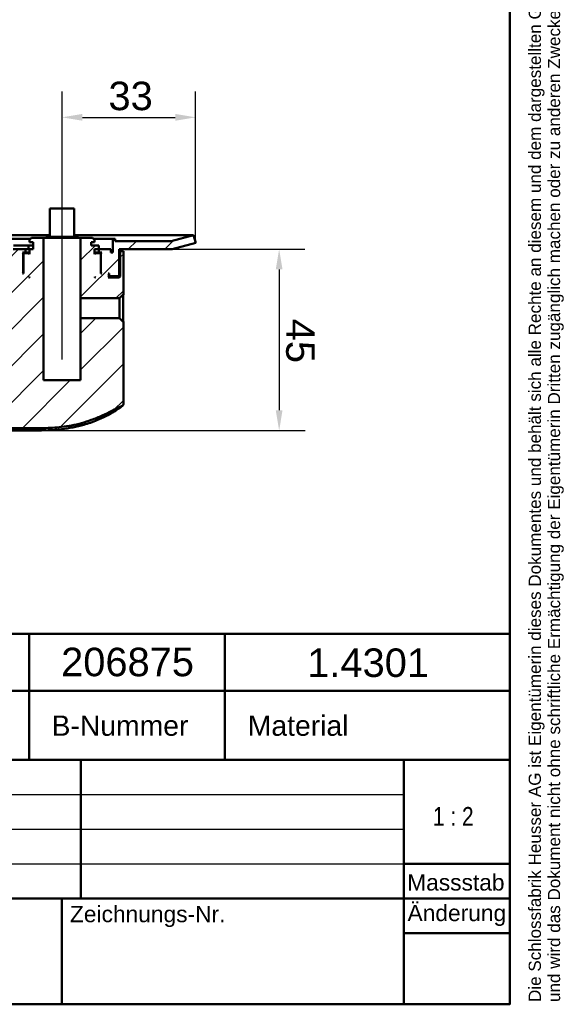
# Model space of a CAD drawing. Header units: millimetres. Extents: x 20 to 833, y 20 to 574.
# Tile 18 of 23: x 700 to 833, y 20 to 262. Entities that reach past the tile are written whole.
import ezdxf
from ezdxf.enums import TextEntityAlignment as Align

# ---------------------------------------------------------------- set-up
doc = ezdxf.new("R2010")
doc.units = ezdxf.units.MM
doc.header["$LTSCALE"] = 2
for name, color, linetype, lineweight in [('Bemaßungen(DIN)', 7, 'Continuous', 25), ('Mittellinie(DIN)', 7, 'Continuous', 25), ('Sichtbare Kanten(DIN)', 7, 'Continuous', 50), ('Skizziergeometrie(DIN)', 7, 'Continuous', 50), ('Skizzierlinie(DIN)', 7, 'Continuous', 25), ('Symbole(DIN)', 7, 'Continuous', 25)]:
    doc.layers.add(name, color=color, linetype=linetype, lineweight=lineweight)
doc.layers.add('Schraffur', color=179, linetype='Continuous', lineweight=9, true_color=0x1e1e47)
doc.styles.add('Aktuell-DIN', font='arial.ttf')
doc.styles.add('STANDARD-DIN~0', font='arial.ttf')
doc.styles.add('Textstil10', font='arial.ttf')
doc.styles.add('Textstil41', font='arial.ttf', dxfattribs={"width": 0.8})
doc.styles.add('Textstil83', font='arial.ttf', dxfattribs={"width": 0.8})
doc.dimstyles.new('CAD-LAN', dxfattribs={"dimscale": 2, "dimtxt": 3.5, "dimasz": 2.5, "dimexe": 3.175, "dimexo": 0, "dimgap": 0.8, "dimtad": 1, "dimrnd": 1e-08, "dimtxsty": 'STANDARD-DIN~0', "dimcen": 0.09, "dimdle": 10, "dimclrd": 250, "dimclre": 250, "dimclrt": 250, "dimadec": 0, "dimazin": 2, "dimtfac": 1, "dimtmove": 0, "dimatfit": 3, "dimfxl": 1, "dimtolj": 1, "dimtzin": 0, "dimlwd": 25, "dimlwe": 25, "dimarcsym": 0})

# ---------------------------------------------------------------- blocks, each defined once
blk = doc.blocks.new('Ränder Standardrahmen')
at = {"layer": 'Skizziergeometrie(DIN)', "flags": 128}
blk.add_lwpolyline([(10, 10), (10, 287), (410, 287), (410, 10), (10, 10)], dxfattribs=at)
blk = doc.blocks.new('Schriftfelder Heusser')
at = {"layer": 'Skizziergeometrie(DIN)'}
for p, q in [((101, 236.92), (291, 236.92)), ((232, 229.92), (232, 236.92)), ((256, 229.92), (256, 236.92)), ((291, 236.92), (291, 229.92)), ((101, 229.92), (291, 229.92)), ((232, 229.92), (232, 221.42)), ((256, 229.92), (256, 221.42)), ((291, 229.92), (291, 191.42)), ((101, 221.42), (291, 221.42)), ((238.35, 221.42), (238.35, 204.42)), ((278, 221.42), (278, 191.42)), ((278, 208.67), (291, 208.67)), ((101, 204.42), (291, 204.42)), ((236, 204.42), (236, 191.42)), ((278, 200.17), (291, 200.17)), ((291, 191.42), (101, 191.42))]:
    blk.add_line(p, q, dxfattribs=at)
at = {"layer": 'Skizzierlinie(DIN)'}
for p, q in [((162.35, 217.17), (278, 217.17)), ((162.35, 212.92), (278, 212.92)), ((162.35, 208.67), (278, 208.67))]:
    blk.add_line(p, q, dxfattribs=at)
at = {"layer": 'Symbole(DIN)', "color": 7, "insert": (293.33, 191.7), "char_height": 1.5, "width": 182.3003, "attachment_point": 1, "rotation": 90, "line_spacing_factor": 0.944221, "style": 'Aktuell-DIN'}
blk.add_mtext('\\fArial|b0|i0;\\H1.5000;Die Schlossfabrik Heusser AG ist Eigentümerin dieses Dokumentes und behält sich alle Rechte an diesem und dem dargestellten Gegenstand vor. Der Empfänger anerkennt diese Rechte\\Pund wird das Dokument nicht ohne schriftliche Ermächtigung der Eigentümerin Dritten zugänglich machen oder zu anderen Zwecken verwenden, zu dem es ihm übergeben worden ist.\\P ', dxfattribs=at)
at = {"layer": 'Symbole(DIN)', "color": 179, "true_color": 0x262659, "style": 'Aktuell-DIN'}
for s, insert, char_height, attachment_point in [('Material', (265.02, 225.62), 2.489, 5), ('B-Nummer', (234.74, 225.62), 2.489, 4), ('\\fArial|b0|i0;\\H2.0000;Massstab', (284.39, 206.37), 2, 5), ('\\fArial|b0|i0;Zeichnungs-Nr.', (237, 203.5), 2, 1)]:
    blk.add_mtext(s, dxfattribs=dict(at, insert=insert, char_height=char_height, attachment_point=attachment_point))
at = {"layer": 'Symbole(DIN)', "color": 179, "true_color": 0x262659, "insert": (284.51, 202.33), "char_height": 2, "width": 12.1143, "attachment_point": 5, "style": 'Aktuell-DIN'}
blk.add_mtext('\\fArial|b0|i0;Änderung', dxfattribs=at)
at = {"layer": 'Symbole(DIN)', "color": 179, "true_color": 0x262659, "style": 'Textstil10'}
blk.add_attdef('ERSTELLUNGSDATUM_001', (217.04, 218.29), '', height=2, dxfattribs=at)
at = {"layer": 'Symbole(DIN)', "color": 179, "true_color": 0x262659}
for tag, height, style, p in [('AUTOR', 2.49, 'Aktuell-DIN', (240.03, 219.26)), ('KONTROLLDATUM', 2, 'Textstil10', (217.42, 215.04)), ('KONTROLLIERT_VON', 2, 'Textstil10', (239.98, 215.05))]:
    blk.add_attdef(tag, text='', height=height, dxfattribs=dict(at, style=style)).set_placement(p, align=Align.MIDDLE_LEFT)
at = {"layer": 'Symbole(DIN)', "color": 7, "style": 'Textstil83', "width": 0.8}
blk.add_attdef('Anfänglicher_Ansichtsmaßstab_001', (281.57, 213.34), '', height=2.3, dxfattribs=at)
at = {"layer": 'Symbole(DIN)', "color": 179, "true_color": 0x262659, "style": 'Textstil10'}
blk.add_attdef('PROJEKT', text='', height=2, dxfattribs=at).set_placement((217.77, 209.72), align=Align.BOTTOM_LEFT)
at = {"layer": 'Symbole(DIN)', "color": 7, "style": 'Textstil41', "width": 0.8}
blk.add_attdef('STATUS', text='', height=5, dxfattribs=at).set_placement((284.53, 195.86), align=Align.MIDDLE_CENTER)
blk = doc.blocks.new('*D20')
at = {"layer": 'Bemaßungen(DIN)', "color": 250, "linetype": 'Continuous', "lineweight": 25, "true_color": 0x3f3f3f, "transparency": 16777216}
for p, q in [((737.07, 205.47), (769.72, 205.48)), ((763.38, 200.48), (763.38, 165.92)), ((700.92, 160.92), (769.73, 160.92))]:
    blk.add_line(p, q, dxfattribs=at)
at = {"layer": 'Bemaßungen(DIN)', "color": 250, "linetype": 'Continuous', "true_color": 0x3f3f3f, "transparency": 16777216}
for points in [[(764.21, 200.48), (762.54, 200.48), (763.37, 205.48)], [(764.21, 165.92), (762.54, 165.92), (763.38, 160.92)]]:
    blk.add_solid(points, dxfattribs=at)
at = {"layer": 'Defpoints', "color": 0, "linetype": 'Continuous', "transparency": 16777216}
for p in [(737.07, 205.47), (700.92, 160.92), (763.38, 160.92)]:
    blk.add_point(p, dxfattribs=at)
at = {"layer": 'Bemaßungen(DIN)', "color": 250, "linetype": 'Continuous', "lineweight": 25, "true_color": 0x3f3f3f, "transparency": 16777216, "insert": (772.1, 188.38), "char_height": 7, "attachment_point": 1, "rotation": 270.0039, "style": 'STANDARD-DIN~0'}
blk.add_mtext('\\A1;45', dxfattribs=at)
blk = doc.blocks.new('*D21')
at = {"layer": 'Bemaßungen(DIN)', "color": 250, "linetype": 'Continuous', "lineweight": 25, "true_color": 0x3f3f3f, "transparency": 16777216}
for p, q in [((710.07, 213.27), (710.07, 244.2)), ((742.87, 206.99), (742.87, 244.2)), ((715.07, 237.85), (737.87, 237.85))]:
    blk.add_line(p, q, dxfattribs=at)
at = {"layer": 'Bemaßungen(DIN)', "color": 250, "linetype": 'Continuous', "true_color": 0x3f3f3f, "transparency": 16777216}
for points in [[(715.07, 238.69), (715.07, 237.02), (710.07, 237.85)], [(737.87, 238.69), (737.87, 237.02), (742.87, 237.85)]]:
    blk.add_solid(points, dxfattribs=at)
at = {"layer": 'Defpoints', "color": 0, "linetype": 'Continuous', "transparency": 16777216}
for p in [(742.87, 237.85), (710.07, 213.27), (742.87, 206.99)]:
    blk.add_point(p, dxfattribs=at)
at = {"layer": 'Bemaßungen(DIN)', "color": 250, "linetype": 'Continuous', "lineweight": 25, "true_color": 0x3f3f3f, "transparency": 16777216, "insert": (721.46, 246.61), "char_height": 7, "attachment_point": 1, "style": 'STANDARD-DIN~0'}
blk.add_mtext('\\A1;33', dxfattribs=at)

msp = doc.modelspace()

# ---------------------------------------------------------------- hatches: boundary and pattern name
at = {"layer": 'Schraffur'}
h = msp.add_hatch(dxfattribs=at)
h.set_pattern_fill('ANSI31', color=256, scale=50.8, style=0)
h.set_pattern_definition([(45, (0, 0), (-4.49013, 4.49013), [])])
edge = h.paths.add_edge_path()
edge.add_spline(control_points=[(554.9981, 185.9998), (554.9828, 189.5875), (554.9708, 192.4103), (554.9561, 196.5045), (554.9497, 198.6068), (554.9487, 200.5482)], knot_values=[-1.35471376, -1.35471376, -1.35471376, -1.35471376, -0.58736564, -0.58736564, -0.00594779, -0.00594779, -0.00594779, -0.00594779], degree=3, periodic=0)
edge.add_spline(control_points=[(554.9487, 200.5482), (554.9486, 200.8019), (554.9485, 201.0625), (554.8586, 201.3938), (554.8181, 201.4914), (554.7022, 201.6609), (554.6324, 201.7287), (554.4433, 201.8512), (554.3238, 201.8927), (553.9916, 201.962), (553.7615, 201.962), (553.5377, 201.962)], knot_values=[-0.24554619, -0.24554619, -0.24554619, -0.24554619, -0.17097244, -0.17097244, -0.13783166, -0.13783166, -0.10654197, -0.10654197, -0.06714601, -0.06714601, 0, 0, 0, 0], degree=3, periodic=0)
edge.add_line((553.5377, 201.962), (551.9482, 201.9619))
edge.add_spline(control_points=[(551.9482, 201.9619), (551.8427, 201.9618), (551.7344, 201.9618), (551.6015, 201.9243), (551.5638, 201.9082), (551.4984, 201.8623), (551.4724, 201.8348), (551.4251, 201.7599), (551.4092, 201.7123), (551.3825, 201.58), (551.3825, 201.4872), (551.3825, 201.3961)], knot_values=[-0.09975245, -0.09975245, -0.09975245, -0.09975245, -0.06872309, -0.06872309, -0.05563314, -0.05563314, -0.04321646, -0.04321646, -0.02737359, -0.02737359, -0.00005284, -0.00005284, -0.00005284, -0.00005284], degree=3, periodic=0)
edge.add_spline(control_points=[(551.3825, 201.3961), (551.3824, 199.2612), (551.3778, 197.2267), (551.3624, 192.2863), (551.3445, 188.0707), (551.3354, 185.9709)], knot_values=[-1.07137877, -1.07137877, -1.07137877, -1.07137877, -0.62994485, -0.62994485, 0, 0, 0, 0], degree=3, periodic=0)
edge.add_spline(control_points=[(551.3354, 185.9709), (551.3222, 182.9128), (551.3081, 179.7433), (552.2733, 174.6636), (552.9293, 172.4341), (555.195, 168.5482), (556.4967, 167.037), (560.1004, 164.2452), (562.203, 163.4255), (567.1706, 162.0647), (570.4953, 162.0506), (573.6653, 162.0373)], knot_values=[-3.11826171, -3.11826171, -3.11826171, -3.11826171, -2.32754636, -2.32754636, -1.84182927, -1.84182927, -1.44932242, -1.44932242, -0.95100598, -0.95100598, -0.00000324, -0.00000324, -0.00000324, -0.00000324], degree=3, periodic=0)
edge.add_line((573.6653, 162.0373), (675.9908, 161.6053))
edge.add_line((675.9908, 161.6053), (701.1388, 161.4991))
edge.add_spline(control_points=[(701.1388, 161.4991), (702.312, 161.4942), (704.0539, 161.4869), (707.0115, 161.5672), (708.4672, 161.6518), (709.9271, 161.8189)], knot_values=[-0.88505877, -0.88505877, -0.88505877, -0.88505877, -0.44083825, -0.44083825, 0, 0, 0, 0], degree=3, periodic=0)
edge.add_spline(control_points=[(709.9271, 161.8189), (710.7543, 161.9135), (711.5789, 162.0343), (713.2162, 162.3402), (714.0285, 162.5252), (714.8311, 162.7482)], knot_values=[-0.49968556, -0.49968556, -0.49968556, -0.49968556, -0.2499014, -0.2499014, 0, 0, 0, 0], degree=3, periodic=0)
edge.add_spline(control_points=[(714.8311, 162.7482), (715.6426, 162.9736), (716.4521, 163.24), (718.1281, 163.8537), (719.0099, 164.2144), (719.8725, 164.5944)], knot_values=[-0.53537554, -0.53537554, -0.53537554, -0.53537554, -0.2827871, -0.2827871, -0.00000041, -0.00000041, -0.00000041, -0.00000041], degree=3, periodic=0)
edge.add_spline(control_points=[(719.8725, 164.5944), (720.8034, 165.0046), (721.3092, 165.2565), (723.0655, 166.1631), (723.9417, 166.622), (724.6559, 166.905)], knot_values=[-0.5031252, -0.5031252, -0.5031252, -0.5031252, -0.23047755, -0.23047755, 0, 0, 0, 0], degree=3, periodic=0)
edge.add_spline(control_points=[(724.6559, 166.905), (724.7488, 166.9419), (724.84, 166.9762), (724.956, 167.0516), (724.9924, 167.0827), (725.0541, 167.1632), (725.0749, 167.2095), (725.1133, 167.3526), (725.1133, 167.4572), (725.1133, 167.5614)], knot_values=[-0.09352525, -0.09352525, -0.09352525, -0.09352525, -0.06426531, -0.06426531, -0.04836566, -0.04836566, -0.03125125, -0.03125125, 0, 0, 0, 0], degree=3, periodic=0)
edge.add_line((725.1133, 167.5614), (725.112, 187.5307))
edge.add_line((725.112, 187.5307), (724.1275, 188.515))
edge.add_line((724.1275, 188.515), (714.619, 188.5143))
edge.add_line((714.619, 188.5143), (714.6201, 173.2728))
edge.add_line((714.6201, 173.2728), (705.5201, 173.2722))
edge.add_line((705.5201, 173.2722), (705.5177, 208.2722))
edge.add_line((705.5177, 208.2722), (702.5677, 208.272))
edge.add_line((702.5677, 208.272), (702.0677, 207.772))
edge.add_line((702.0677, 207.772), (702.0678, 207.172))
edge.add_line((702.0678, 207.172), (702.9678, 207.1721))
edge.add_line((702.9678, 207.1721), (702.9679, 205.4721))
edge.add_line((702.9679, 205.4721), (702.0679, 205.472))
edge.add_line((702.0679, 205.472), (702.068, 204.272))
edge.add_line((702.068, 204.272), (701.868, 204.472))
edge.add_line((701.868, 204.472), (700.768, 204.4719))
edge.add_line((700.768, 204.4719), (700.568, 204.2719))
edge.add_line((700.568, 204.2719), (700.5683, 199.4719))
edge.add_line((700.5683, 199.4719), (700.3183, 199.4719))
edge.add_line((700.3183, 199.4719), (700.5183, 199.6719))
edge.add_line((700.5183, 199.6719), (700.518, 204.4719))
edge.add_line((700.518, 204.4719), (700.3179, 204.6719))
edge.add_line((700.3179, 204.6719), (701.0679, 204.6719))
edge.add_line((701.0679, 204.6719), (701.0679, 205.4719))
edge.add_line((701.0679, 205.4719), (698.0679, 205.4717))
edge.add_line((698.0679, 205.4717), (698.0679, 204.6717))
edge.add_line((698.0679, 204.6717), (697.5679, 204.6717))
edge.add_line((697.5679, 204.6717), (697.5677, 207.9717))
edge.add_line((697.5677, 207.9717), (697.0677, 207.9717))
edge.add_line((697.0677, 207.9717), (697.0678, 207.4727))
edge.add_line((697.0678, 207.4727), (545.3137, 207.4625))
edge.add_line((545.3137, 207.4625), (539.759, 208.9079))
edge.add_line((539.759, 208.9079), (539.2554, 206.9724))
edge.add_line((539.2554, 206.9724), (545.062, 205.4614))
edge.add_line((545.062, 205.4614), (696.0679, 205.4716))
edge.add_line((696.0679, 205.4716), (696.0683, 199.0716))
edge.add_line((696.0683, 199.0716), (696.2683, 198.8716))
edge.add_line((696.2683, 198.8716), (698.3683, 198.8717))
edge.add_line((698.3683, 198.8717), (698.4683, 198.9718))
edge.add_line((698.4683, 198.9718), (698.4683, 199.4718))
edge.add_line((698.4683, 199.4718), (698.7683, 199.4718))
edge.add_line((698.7683, 199.4718), (698.5683, 199.2718))
edge.add_line((698.5683, 199.2718), (698.5683, 198.6718))
edge.add_line((698.5683, 198.6718), (698.7684, 198.4718))
edge.add_line((698.7684, 198.4718), (696.0684, 198.4716))
edge.add_line((696.0684, 198.4716), (695.7683, 198.7716))
edge.add_line((695.7683, 198.7716), (695.7679, 204.9716))
edge.add_line((695.7679, 204.9716), (694.9242, 204.9715))
edge.add_line((694.9242, 204.9715), (694.9244, 202.4715))
edge.add_line((694.9244, 202.4715), (694.9261, 177.0552))
edge.add_spline(control_points=[(694.9261, 177.0552), (694.9262, 175.5643), (694.9263, 174.0704), (694.4374, 171.6675), (694.1171, 170.7584), (693.1166, 169.1035), (692.4761, 168.4113), (690.6521, 167.0788), (689.5014, 166.6536), (686.5317, 165.8989), (684.4154, 165.8894), (682.3395, 165.8802)], knot_values=[-1.75231155, -1.75231155, -1.75231155, -1.75231155, -1.40058515, -1.40058515, -1.16597618, -1.16597618, -0.93600419, -0.93600419, -0.62277502, -0.62277502, 0, 0, 0, 0], degree=3, periodic=0)
edge.add_line((682.3395, 165.8802), (675.9906, 165.8523))
edge.add_spline(control_points=[(675.9906, 165.8523), (641.9104, 165.7037), (607.8299, 165.5821), (573.7495, 165.701)], knot_values=[-10.22418427, -10.22418427, -10.22418427, -10.22418427, 0, 0, 0, 0], degree=3, periodic=0)
edge.add_spline(control_points=[(573.7495, 165.701), (571.6106, 165.7084), (569.3559, 165.7172), (565.5918, 166.4556), (563.8204, 166.9805), (560.6015, 168.9007), (559.3348, 170.0331), (556.9493, 173.2036), (556.2291, 175.1164), (555.0249, 179.7381), (555.0114, 182.8905), (554.9981, 185.9998)], knot_values=[-2.92446775, -2.92446775, -2.92446775, -2.92446775, -2.23616532, -2.23616532, -1.79419212, -1.79419212, -1.42256247, -1.42256247, -0.93280817, -0.93280817, 0, 0, 0, 0], degree=3, periodic=0)
h.paths.add_polyline_path([(702.0683, 198.672), (702.0684, 198.472), (701.8684, 198.472)], flags=0)
h.paths.add_polyline_path([(742.8743, 206.9862), (742.3704, 208.9216), (736.8158, 207.4754), (723.0677, 207.4745), (723.0677, 207.9734), (722.5677, 207.9734), (722.5679, 204.6734), (722.0679, 204.6733), (722.0679, 205.4733), (719.0845, 205.4731), (719.0845, 206.3731), (717.1678, 206.373), (717.1678, 207.173), (718.0678, 207.1731), (718.0677, 207.7731), (717.5677, 208.273), (714.6177, 208.2728), (714.6187, 193.4313), (724.1272, 193.432), (725.1115, 194.4164), (725.111, 202.4736), (725.1108, 204.9736), (724.3679, 204.9735), (724.3683, 198.7735), (724.0684, 198.4735), (721.3684, 198.4733), (721.5683, 198.6733), (721.5683, 199.2733), (721.3683, 199.4733), (721.6683, 199.4733), (721.6683, 198.9733), (721.7683, 198.8733), (723.8683, 198.8735), (724.0683, 199.0735), (724.0679, 205.4735), (737.0679, 205.4744)])
h.paths.add_polyline_path([(718.0684, 198.4731), (718.0683, 198.6731), (718.2684, 198.4731)], flags=0)
h.paths.add_polyline_path([(719.568, 204.2732), (719.3679, 204.4732), (718.2679, 204.4731), (718.068, 204.2731), (718.0679, 205.4731), (719.0679, 205.4731), (719.0679, 204.6731), (719.8179, 204.6732), (719.6179, 204.4732), (719.6183, 199.6732), (719.8183, 199.4732), (719.5683, 199.4732)], flags=0)

# ---------------------------------------------------------------- linework, layer by layer
at = {"layer": 'Mittellinie(DIN)', "linetype": 'Continuous'}
msp.add_line((710.0697, 178.3518), (710.0674, 213.2725), dxfattribs=at)
at = {"layer": 'Sichtbare Kanten(DIN)'}
for p, q in [((713.0658, 215.4738), (707.0658, 215.4734)), ((707.0662, 208.4734), (707.0658, 215.4734)), ((713.0662, 208.4738), (713.0658, 215.4738)), ((707.0662, 208.9192), (595.0596, 208.9117)), ((702.5677, 208.272), (702.0677, 207.772)), ((705.5177, 208.2722), (702.5677, 208.272)), ((714.6174, 208.2728), (705.5177, 208.2722)), ((705.5201, 173.2722), (705.5177, 208.2722)), ((714.0662, 208.4739), (706.0662, 208.4733)), ((706.0662, 208.2723), (706.0662, 208.4733)), ((724.055, 208.9204), (713.0662, 208.9196)), ((714.0662, 208.2728), (714.0662, 208.4739)), ((714.6174, 208.2728), (714.6177, 208.2728)), ((714.6198, 173.2728), (714.6174, 208.2728)), ((717.5677, 208.273), (714.6177, 208.2728)), ((714.6177, 208.2728), (714.6187, 193.4313)), ((718.0677, 207.7731), (717.5677, 208.273)), ((742.3619, 208.9216), (724.055, 208.9204)), ((742.3704, 208.9216), (736.8158, 207.4754)), ((742.3704, 208.9216), (742.3619, 208.9216)), ((742.8743, 206.9862), (742.3704, 208.9216)), ((697.5677, 207.9717), (702.2677, 207.972)), ((701.8097, 206.372), (698.1097, 206.3717)), ((702.9678, 206.3721), (701.8097, 206.372)), ((701.8097, 206.372), (701.8097, 205.472)), ((702.0677, 207.772), (702.0678, 207.172)), ((702.0678, 207.172), (702.9678, 207.1721)), ((702.9678, 207.1721), (702.9679, 205.4721)), ((717.1678, 207.173), (718.0678, 207.1731)), ((717.1678, 206.373), (717.1678, 207.173)), ((719.0845, 206.3731), (717.1678, 206.373)), ((717.8677, 207.9731), (722.5677, 207.9734)), ((718.0678, 207.1731), (718.0677, 207.7731)), ((719.0845, 205.4731), (719.0845, 206.3731)), ((723.0677, 207.9734), (722.5677, 207.9734)), ((722.5677, 207.9734), (722.5679, 204.6734)), ((723.0677, 207.4745), (723.0677, 207.9734)), ((736.8158, 207.4754), (723.0677, 207.4745)), ((737.0679, 205.4744), (742.8743, 206.9862)), ((701.0679, 205.4719), (698.0679, 205.4717)), ((700.518, 204.4719), (700.3179, 204.6719)), ((700.3179, 204.6719), (701.0679, 204.6719)), ((700.5183, 199.6719), (700.518, 204.4719)), ((700.518, 204.4719), (700.768, 204.4719)), ((700.768, 204.4719), (700.568, 204.2719)), ((700.568, 204.2719), (700.5683, 199.4719)), ((701.868, 204.472), (700.768, 204.4719)), ((701.0679, 204.6719), (701.0679, 205.4719)), ((701.0679, 205.4719), (701.089, 205.4719)), ((702.0679, 204.672), (701.0679, 204.6719)), ((701.089, 205.4719), (701.8097, 205.472)), ((701.8097, 205.472), (702.0679, 205.472)), ((702.068, 204.272), (701.868, 204.472)), ((702.068, 204.472), (701.868, 204.472)), ((702.9679, 205.4721), (702.0679, 205.472)), ((702.0679, 205.472), (702.068, 204.272)), ((718.068, 204.2731), (718.0679, 205.4731)), ((718.0679, 205.4731), (719.0679, 205.4731)), ((719.0679, 204.6731), (718.0679, 204.6731)), ((718.2679, 204.4731), (718.0679, 204.4731)), ((718.2679, 204.4731), (718.068, 204.2731)), ((719.3679, 204.4732), (718.2679, 204.4731)), ((719.0679, 205.4731), (719.0679, 204.6731)), ((719.0679, 204.6731), (719.8179, 204.6732)), ((722.0679, 205.4733), (719.0845, 205.4731)), ((719.568, 204.2732), (719.3679, 204.4732)), ((719.3679, 204.4732), (719.6179, 204.4732)), ((719.5683, 199.4732), (719.568, 204.2732)), ((719.8179, 204.6732), (719.6179, 204.4732)), ((719.6179, 204.4732), (719.6183, 199.6732)), ((722.0679, 204.6733), (722.0679, 205.4733)), ((722.5679, 204.6734), (722.0679, 204.6733)), ((724.0679, 205.4735), (737.0679, 205.4744)), ((724.0683, 199.0735), (724.0679, 205.4735)), ((724.3679, 204.9735), (724.0679, 204.9735)), ((725.1108, 204.9736), (724.3679, 204.9735)), ((724.3679, 204.9735), (724.3683, 198.7735)), ((725.111, 202.4736), (725.1108, 204.9736)), ((725.1115, 194.4164), (725.111, 202.4736)), ((700.3183, 199.4719), (700.5183, 199.6719)), ((700.5683, 199.4719), (700.3183, 199.4719)), ((700.5683, 199.6719), (700.5183, 199.6719)), ((701.8684, 198.472), (702.0683, 198.672)), ((702.0684, 198.472), (701.8684, 198.472)), ((702.0683, 198.672), (702.0684, 198.472)), ((718.0684, 198.4731), (718.0683, 198.6731)), ((718.0683, 198.6731), (718.2684, 198.4731)), ((718.2684, 198.4731), (718.0684, 198.4731)), ((719.6183, 199.6732), (719.5683, 199.6732)), ((719.8183, 199.4732), (719.5683, 199.4732)), ((719.6183, 199.6732), (719.8183, 199.4732)), ((721.5683, 199.2733), (721.3683, 199.4733)), ((721.3683, 199.4733), (721.6683, 199.4733)), ((721.3684, 198.4733), (721.5683, 198.6733)), ((724.0684, 198.4735), (721.3684, 198.4733)), ((721.5683, 198.6733), (721.5683, 199.2733)), ((721.6683, 198.9733), (721.5683, 198.9733)), ((721.5683, 198.8733), (721.7683, 198.8733)), ((724.3683, 198.7735), (721.5683, 198.7733)), ((721.6683, 199.4733), (721.6683, 198.9733)), ((721.6683, 198.9733), (721.7683, 198.8733)), ((721.7683, 198.8733), (723.8683, 198.8735)), ((723.8683, 198.8735), (724.0683, 199.0735)), ((724.3683, 198.7735), (724.0684, 198.4735)), ((724.1272, 193.432), (725.1115, 194.4164)), ((714.6187, 193.4313), (724.1272, 193.432)), ((724.1275, 188.515), (714.619, 188.5143)), ((714.619, 188.5143), (714.6201, 173.2728)), ((725.112, 187.5307), (724.1275, 188.515)), ((725.1133, 167.5614), (725.112, 187.5307)), ((714.6201, 173.2728), (705.5201, 173.2722)), ((724.6559, 166.905), (724.6559, 166.905)), ((675.9908, 161.6053), (701.1388, 161.4991))]:
    msp.add_line(p, q, dxfattribs=at)
for centre, major_axis, ratio, start_param, end_param in [((714.6189, 190.9728), (-0.0002, 2.4585), 0.00006757, 6.28198967, 9.42597358), ((724.1274, 190.9735), (-0.0002, 2.4585), 0.00006757, 6.28318449, 9.42477714), ((719.9647, 164.2867), (-0.0922, 0.3077), 0.00204547, 6.28271079, 6.28369932)]:
    msp.add_ellipse(centre, major_axis=major_axis, ratio=ratio, start_param=start_param, end_param=end_param, dxfattribs=at)
for points, knots in [([(709.922, 161.2572), (705.5678, 160.7592), (701.1603, 160.9374), (689.4417, 160.988), (682.1057, 161.0182), (652.7615, 161.1421), (630.7533, 161.235), (600.4921, 161.3627), (592.2391, 161.3971), (577.7937, 161.459), (571.4972, 160.8575), (564.1576, 162.2861), (562.9098, 162.6399), (559.7189, 163.9351), (557.8352, 165.1545), (555.084, 167.8953), (554.0539, 169.3299), (552.4507, 172.4353), (551.8723, 174.1403), (551.0264, 177.9885), (550.8498, 180.1721), (550.7003, 185.9634), (550.7893, 189.588), (550.8075, 194.6704), (550.8118, 196.1294), (550.8176, 198.3178), (550.8196, 199.0471), (550.8194, 200.1414), (550.8174, 200.5068), (550.8222, 200.9666), (550.8236, 201.0622), (550.83, 201.2683), (550.8355, 201.3803), (550.8578, 201.5274), (550.8674, 201.5724), (550.9036, 201.6949), (550.9377, 201.7608), (551.0242, 201.8593), (551.0764, 201.896), (551.1846, 201.9363), (551.232, 201.9473), (551.3162, 201.9577), (551.3496, 201.9601), (551.4039, 201.9622), (551.4237, 201.9626), (551.4647, 201.9631), (551.486, 201.9631), (551.5068, 201.9631)], [0, 0, 0, 0, 1.31477325, 1.31477325, 3.5156069, 3.5156069, 10.11810781, 10.11810781, 12.59404565, 12.59404565, 14.45175109, 14.45175109, 14.83724171, 14.83724171, 15.48486767, 15.48486767, 16.0022412, 16.0022412, 16.53332086, 16.53332086, 17.1842684, 17.1842684, 18.27128615, 18.27128615, 18.70900061, 18.70900061, 18.92779781, 18.92779781, 19.0372682, 19.0372682, 19.06593148, 19.06593148, 19.10024295, 19.10024295, 19.11671442, 19.11671442, 19.1500846, 19.1500846, 19.18082557, 19.18082557, 19.19964121, 19.19964121, 19.21058242, 19.21058242, 19.21660158, 19.21660158, 19.22290966, 19.22290966, 19.22290966, 19.22290966]), ([(725.1115, 194.4164), (725.1115, 194.4164), (725.11, 194.3288), (725.1048, 193.9736), (725.1011, 193.7061), (725.0942, 193.0923), (725.0906, 192.706), (725.0855, 191.8612), (725.0842, 191.4029), (725.0842, 190.9736), (725.0842, 190.5434), (725.0857, 190.0841), (725.0909, 189.238), (725.0946, 188.8511), (725.1015, 188.2383), (725.1052, 187.9718), (725.1105, 187.618), (725.112, 187.5307), (725.112, 187.5307)], [1.55014616, 1.55014616, 1.55014616, 1.55014616, 1.6796868, 1.6796868, 1.8092507, 1.8092507, 1.93804127, 1.93804127, 2.06683185, 2.06683185, 2.06683185, 2.1958916, 2.1958916, 2.32495136, 2.32495136, 2.45424561, 2.45424561, 2.5835166, 2.5835166, 2.5835166, 2.5835166]), ([(724.9455, 167.0463), (724.9454, 167.0462), (724.9453, 167.0461), (724.941, 167.0428), (724.9309, 167.035), (724.8968, 167.0084), (724.889, 167.0009), (724.6728, 166.8358), (724.5562, 166.7475), (724.2345, 166.5148), (724.0513, 166.3851), (723.4804, 165.9985), (723.0253, 165.7045), (722.004, 165.0986), (721.4387, 164.7839), (720.1451, 164.1219), (719.394, 163.7712), (717.5936, 163.0269), (716.517, 162.653), (713.6343, 161.817), (711.7812, 161.4698), (709.922, 161.2572)], [0.14805607, 0.14805607, 0.14805607, 0.14805607, 0.15386227, 0.15386227, 0.39651206, 0.39651206, 0.76073042, 0.76073042, 0.9553168, 0.9553168, 1.10943551, 1.10943551, 1.34518175, 1.34518175, 1.56483478, 1.56483478, 1.81890319, 1.81890319, 2.15865656, 2.15865656, 2.72004922, 2.72004922, 2.72004922, 2.72004922]), ([(719.8725, 164.5944), (720.8034, 165.0046), (721.3092, 165.2565), (723.0655, 166.1631), (723.9417, 166.622), (724.6559, 166.905)], [-0.503125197, -0.503125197, -0.503125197, -0.503125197, -0.230477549, -0.230477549, -0.000000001, -0.000000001, -0.000000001, -0.000000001]), ([(724.6559, 166.905), (724.7488, 166.9419), (724.84, 166.9762), (724.956, 167.0516), (724.9924, 167.0827), (725.0541, 167.1632), (725.0749, 167.2095), (725.1133, 167.3526), (725.1133, 167.4572), (725.1133, 167.5614)], [-0.0935252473, -0.0935252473, -0.0935252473, -0.0935252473, -0.0642653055, -0.0642653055, -0.0483656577, -0.0483656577, -0.0312512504, -0.0312512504, 0, 0, 0, 0]), ([(714.8311, 162.7482), (715.6426, 162.9736), (716.4521, 163.24), (718.1281, 163.8537), (719.0099, 164.2144), (719.8725, 164.5944)], [-0.535375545, -0.535375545, -0.535375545, -0.535375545, -0.282787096, -0.282787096, -0.000000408, -0.000000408, -0.000000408, -0.000000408]), ([(709.9271, 161.8189), (710.7543, 161.9135), (711.5789, 162.0343), (713.2162, 162.3402), (714.0285, 162.5252), (714.8311, 162.7482)], [-0.49968556, -0.49968556, -0.49968556, -0.49968556, -0.249901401, -0.249901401, 0, 0, 0, 0]), ([(701.1388, 161.4991), (702.312, 161.4942), (704.0539, 161.4869), (707.0115, 161.5672), (708.4672, 161.6518), (709.9271, 161.8189)], [-0.885058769, -0.885058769, -0.885058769, -0.885058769, -0.440838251, -0.440838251, 0, 0, 0, 0])]:
    msp.add_open_spline(points, degree=3, knots=knots, dxfattribs=at)

# ---------------------------------------------------------------- block references
at = {"xscale": 2, "yscale": 2, "zscale": 2}
msp.add_blockref('Ränder Standardrahmen', (0, 0), dxfattribs=at)
ref = msp.add_blockref('Schriftfelder Heusser', (238, -362.8333), dxfattribs=dict(xscale=2, yscale=2, zscale=2))
ref.add_attrib('Anfänglicher_Ansichtsmaßstab_001', '1 : 2', (801.1357, 63.8562), dxfattribs={"layer": 'Symbole(DIN)', "color": 7, "height": 4.6, "style": 'Textstil83', "width": 0.8})

# ---------------------------------------------------------------- texts
at = {"layer": 'Symbole(DIN)', "color": 7, "char_height": 7, "attachment_point": 1, "style": 'Aktuell-DIN'}
for s, insert, width in [('{\\fArial|b0|i0;\\H7.0000;206875}', (709.8296, 107.5797), 32.620428), ('{\\fArial|b0|i0;\\H7.0000;1.4301}', (770.274, 107.4007), 29.899392)]:
    msp.add_mtext(s, dxfattribs=dict(at, insert=insert, width=width))

# ---------------------------------------------------------------- dimensions: what is measured, and where the dimension line sits
at = {"layer": 'Bemaßungen(DIN)', "color": 250, "linetype": 'Continuous', "lineweight": 25, "true_color": 0x3f3f3f}
for base, p1, p2, angle, picture, middle in [((742.8743, 237.8547), (710.0674, 213.2725), (742.8743, 206.9862), 180, '*D21', (726.4708, 237.8547)), ((763.3779, 160.9214), (737.0679, 205.4744), (700.9197, 160.9172), 270.003871, '*D20', (763.3764, 183.1988))]:
    dim = msp.add_linear_dim(base=base, p1=p1, p2=p2, angle=angle, dimstyle='CAD-LAN', override={"dimgap": 0.8, "dimdec": 0, "dimtol": 0, "dimlim": 0, "dimtp": 0, "dimtm": 0, "dimtdec": 2, "dimtofl": 0, "dimatfit": 1}, dxfattribs=at)
    dim.commit()
    dim.dimension.update_dxf_attribs({"geometry": picture, "text_midpoint": middle, "dimtype": 160})

doc.saveas('drawing.dxf')
